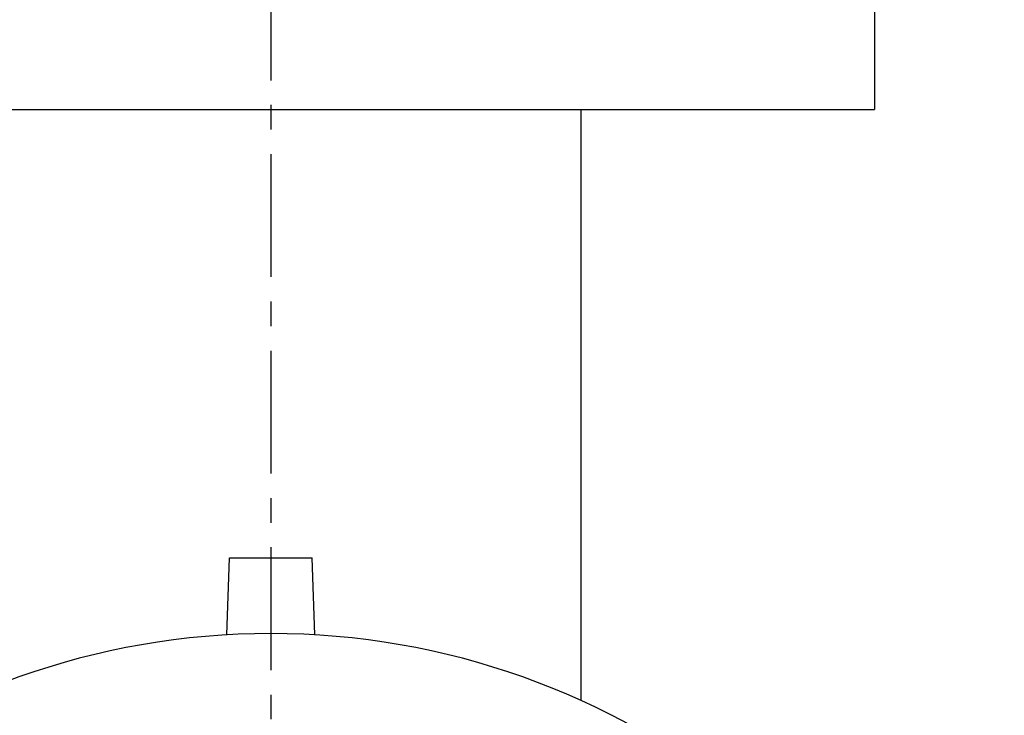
# Model space of a CAD drawing. Header units: millimetres. Extents: x 334 to 575, y 26 to 500.
# Tile 59 of 60: x 418 to 561, y 162 to 263. Entities that reach past the tile are written whole.
import ezdxf

# ---------------------------------------------------------------- set-up
doc = ezdxf.new("R2010")
doc.units = ezdxf.units.MM
doc.header["$LTSCALE"] = 47.498
doc.linetypes.add('CENTER', pattern=[0.6, 0.375, -0.075, 0.075, -0.075])
doc.layers.get('0').update_dxf_attribs({"linetype": 'CONTINUOUS'})
doc.layers.add('DEFAULT_1', color=7, linetype='CENTER')

msp = doc.modelspace()

# ---------------------------------------------------------------- linework, layer by layer
at = {"color": 7, "linetype": 'CONTINUOUS'}
for p, q in [((542.19, 272.21), (542.19, 250.32)), ((367.19, 250.32), (542.19, 250.32)), ((499.69, 164.62), (499.69, 250.32)), ((448.3, 174.14), (448.69, 185.32)), ((448.69, 185.32), (460.69, 185.32)), ((461.08, 174.14), (460.69, 185.32))]:
    msp.add_line(p, q, dxfattribs=at)
msp.add_arc((454.69, 65.32), 109, 12.7198, 167.2802, dxfattribs=at)
at = {"layer": 'DEFAULT_1', "color": 2, "linetype": 'CENTER'}
msp.add_line((454.69, 500.32), (454.69, 104.32), dxfattribs=at)

doc.saveas('drawing.dxf')
